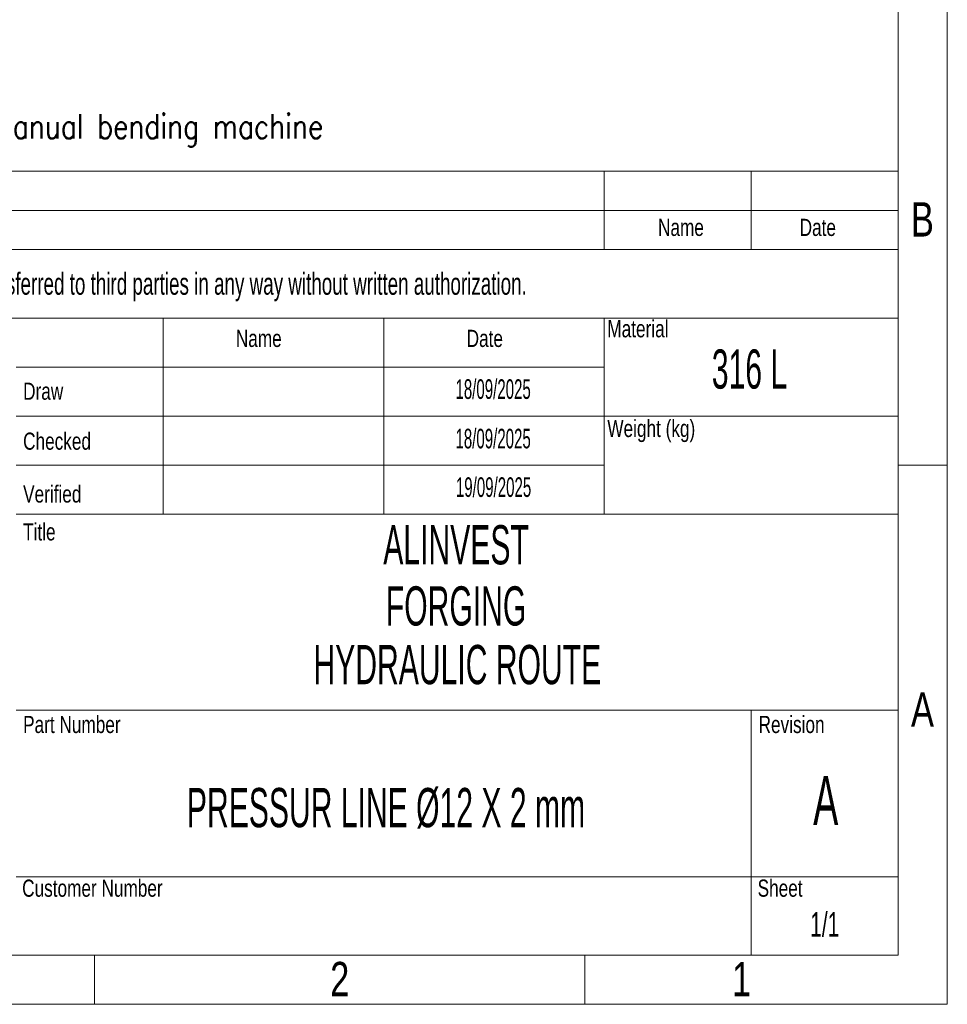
# Model space of a CAD drawing. Header units: millimetres. Extents: x 0 to 594, y 0 to 424.
# Tile 12 of 14: x 496 to 594, y 0 to 104. Entities that reach past the tile are written whole.
import ezdxf

# ---------------------------------------------------------------- set-up
doc = ezdxf.new("R2010")
doc.units = ezdxf.units.MM
doc.header["$LTSCALE"] = 0.25
doc.layers.add('SLD-0', color=179, linetype='Continuous')
doc.styles.add('AdskIsoMetric', font='romans.shx', dxfattribs={"width": 0.8, "height": 2.5})
doc.styles.add('SLDTEXTSTYLE1', font='TXT', dxfattribs={"width": 0.574367})
doc.styles.add('SLDTEXTSTYLE2', font='TXT', dxfattribs={"width": 0.638186})
doc.styles.add('SLDTEXTSTYLE3', font='TXT', dxfattribs={"width": 0.75})

# ---------------------------------------------------------------- blocks, each defined once
blk = doc.blocks.new('cajetin')
at = {"color": 7, "linetype": 'Continuous', "lineweight": 18}
for p, q in [((861, 615), (861, 0)), ((853.5, 607.5), (853.5, 7.5)), ((853.5, 82.5), (861, 82.5)), ((853.5, 7.5), (7.5, 7.5)), ((730.5, 7.5), (730.5, 0)), ((805.5, 7.5), (805.5, 0)), ((861, 0), (0, 0))]:
    blk.add_line(p, q, dxfattribs=at)
at = {"color": 7, "linetype": 'Continuous', "lineweight": 0, "char_height": 5.25, "attachment_point": 2, "style": 'SLDTEXTSTYLE3'}
for s, insert in [('B', (857.19, 122.74)), ('A', (857.2, 47.74)), ('2', (768.01, 6.49)), ('1', (829.51, 6.49))]:
    blk.add_mtext(s, dxfattribs=dict(at, insert=insert))

msp = doc.modelspace()

# ---------------------------------------------------------------- linework, layer by layer
at = {"color": 7, "linetype": 'Continuous', "lineweight": 18}
for p, q in [((402.554, 87.9617), (588.8258, 87.9617)), ((557.7805, 87.9617), (557.7805, 79.6829)), ((573.3031, 87.9617), (573.3031, 79.6829)), ((588.8258, 87.9617), (588.8258, 5.1742)), ((402.554, 83.8223), (588.8258, 83.8223)), ((402.554, 79.6829), (588.8258, 79.6829)), ((402.554, 72.439), (588.8258, 72.439)), ((511.2125, 72.439), (511.2125, 51.7422)), ((534.4965, 72.439), (534.4965, 51.7422)), ((557.7805, 72.439), (557.7805, 67.2648)), ((557.7805, 67.2648), (495.6899, 67.2648)), ((557.7805, 67.2648), (557.7805, 62.0906)), ((557.7805, 62.0906), (495.6899, 62.0906)), ((557.7805, 62.0906), (557.7805, 56.9164)), ((557.7805, 62.0906), (588.8258, 62.0906)), ((557.7805, 56.9164), (495.6899, 56.9164)), ((557.7805, 56.9164), (557.7805, 51.7422)), ((495.6899, 51.7422), (511.2125, 51.7422)), ((511.2125, 51.7422), (534.4965, 51.7422)), ((534.4965, 51.7422), (557.7805, 51.7422)), ((557.7805, 51.7422), (588.8258, 51.7422)), ((495.6899, 31.0453), (588.8258, 31.0453)), ((573.3031, 31.0453), (573.3031, 5.1742)), ((495.6899, 13.453), (588.8258, 13.453)), ((402.554, 5.1742), (588.8258, 5.1742))]:
    msp.add_line(p, q, dxfattribs=at)

# ---------------------------------------------------------------- block references
at = {"xscale": 0.689895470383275, "yscale": 0.689895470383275, "zscale": 0.689895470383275}
msp.add_blockref('cajetin', (0, 0), dxfattribs=at)

# ---------------------------------------------------------------- texts
at = {"insert": (406.1037, 93.9917), "char_height": 2.597254, "attachment_point": 1, "style": 'AdskIsoMetric'}
msp.add_mtext_dynamic_manual_height_columns('**The elbows will be manufactured from bent pipes using a manual bending machine', width=4135.891112, gutter_width=12.9863, heights=[0], dxfattribs=at)
at = {"color": 7, "linetype": 'Continuous', "lineweight": 0}
for s, insert, char_height, attachment_point, style in [('Name', (565.8754, 82.9285), 1.81098, 2, 'SLDTEXTSTYLE3'), ('Date', (580.3263, 82.9285), 1.81098, 2, 'SLDTEXTSTYLE3'), ('Material', (558.1015, 72.2284), 1.81098, 1, 'SLDTEXTSTYLE3'), ('Name', (518.8753, 71.2092), 1.81098, 1, 'SLDTEXTSTYLE3'), ('Date', (543.248, 71.2092), 1.81098, 1, 'SLDTEXTSTYLE3'), ('316 L', (573.1138, 69.1394), 4.13937, 2, 'SLDTEXTSTYLE1'), ('Draw', (496.4143, 65.6342), 1.81098, 1, 'SLDTEXTSTYLE3'), ('Weight (kg)', (558.1015, 61.7008), 1.810976, 1, 'SLDTEXTSTYLE3'), ('Checked', (496.4143, 60.3598), 1.81098, 1, 'SLDTEXTSTYLE3'), ('Verified', (496.4143, 54.7803), 1.81098, 1, 'SLDTEXTSTYLE3'), ('Title', (496.4143, 50.7841), 1.81098, 1, 'SLDTEXTSTYLE3'), ('ALINVEST', (542.1303, 50.5851), 4.13937, 2, 'SLDTEXTSTYLE1'), ('FORGING ', (542.1303, 44.1264), 4.13937, 2, 'SLDTEXTSTYLE1'), ('Part Number', (496.4143, 30.4499), 1.810976, 1, 'SLDTEXTSTYLE3'), ('Revision', (574.0731, 30.4499), 1.81098, 1, 'SLDTEXTSTYLE3'), ('Customer Number', (496.3135, 13.1674), 1.810976, 1, 'SLDTEXTSTYLE3'), ('Sheet', (573.9722, 13.1674), 1.81098, 1, 'SLDTEXTSTYLE3')]:
    msp.add_mtext(s, dxfattribs=dict(at, insert=insert, char_height=char_height, attachment_point=attachment_point, style=style))
at = {"layer": 'SLD-0', "color": 7, "attachment_point": 2}
for s, insert, char_height, style in [('This drawing is property of INSERTEC. Must not be copier or transferred to third parties in any way without written authorization.', (493.2748, 77.2414), 2.3283972, 'SLDTEXTSTYLE2'), ('18/09/2025', (546.0436, 65.9836), 2.06969, 'SLDTEXTSTYLE1'), ('18/09/2025', (546.0434, 60.7626), 2.06969, 'SLDTEXTSTYLE1'), ('19/09/2025', (546.0895, 55.6359), 2.06969, 'SLDTEXTSTYLE1'), ('HYDRAULIC ROUTE', (542.2636, 37.9372), 4.139373, 'SLDTEXTSTYLE1'), ('A', (581.1626, 24.1166), 5.1742, 'SLDTEXTSTYLE1'), ('1/1', (581.0594, 9.7296), 2.58711, 'SLDTEXTSTYLE2')]:
    msp.add_mtext(s, dxfattribs=dict(at, insert=insert, char_height=char_height, style=style))
at = {"layer": 'SLD-0', "color": 7, "insert": (534.7321, 22.8382), "char_height": 4.139373, "width": 92.013082, "attachment_point": 2, "style": 'SLDTEXTSTYLE1'}
msp.add_mtext('PRESSUR LINE Ø12 X 2 mm', dxfattribs=at)

doc.saveas('drawing.dxf')
